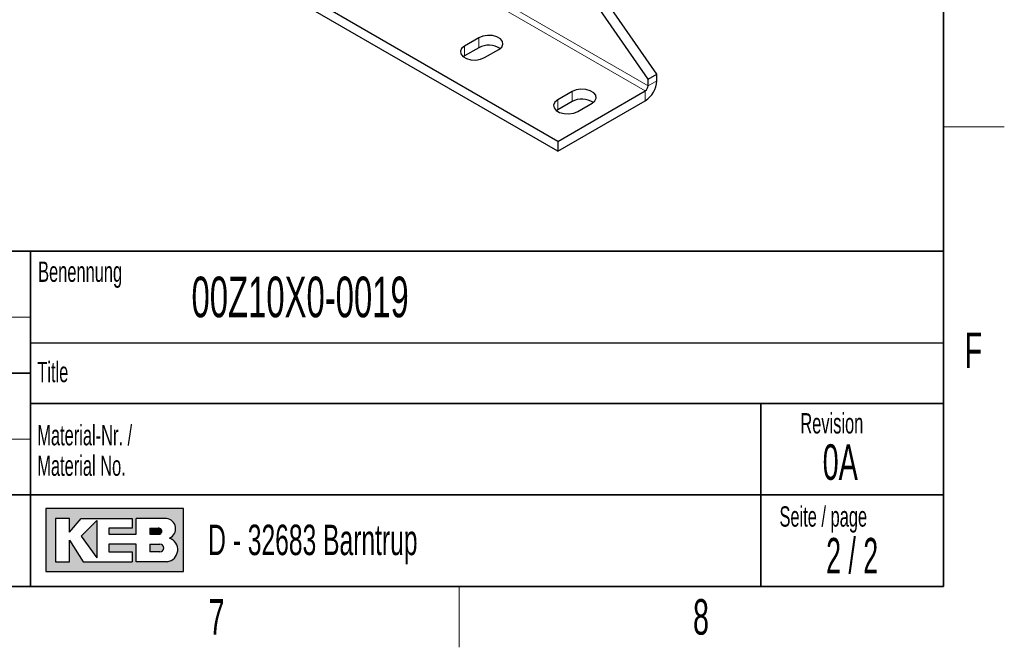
# Model space of a CAD drawing. Header units: millimetres. Extents: x 5 to 418, y 2 to 292.
# Tile 27 of 39: x 317 to 414, y 6 to 68. Entities that reach past the tile are written whole.
import ezdxf

# ---------------------------------------------------------------- set-up
doc = ezdxf.new("R2010")
doc.units = ezdxf.units.MM
doc.layers.add('SLD-0', color=7, linetype='Continuous')
doc.styles.add('SLDTEXTSTYLE0', font='TXT', dxfattribs={"width": 0.605})
doc.styles.add('SLDTEXTSTYLE1', font='TXT', dxfattribs={"width": 0.563})

# ---------------------------------------------------------------- blocks, each defined once
blk = doc.blocks.new('SW_NOTE_0_3')
at = {"layer": 'SLD-0', "color": 0, "char_height": 2, "attachment_point": 1, "style": 'SLDTEXTSTYLE0'}
for s, insert in [('Material-Nr. /', (0, 2.5781354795)), ('Material No.', (0, -0.4218645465))]:
    blk.add_mtext(s, dxfattribs=dict(at, insert=insert))

msp = doc.modelspace()

# ---------------------------------------------------------------- hatches: boundary and pattern name
at = {"linetype": 'Continuous'}
h = msp.add_hatch(color=7, dxfattribs=at)
h.paths.add_polyline_path([(319.519086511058, 13.45626988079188), (333.083981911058, 13.45626988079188), (333.083981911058, 19.65736492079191), (319.519086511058, 19.65736492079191)], flags=0)
edge = h.paths.add_edge_path(flags=0)
edge.add_arc((331.3188604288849, 15.61738520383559), 1.20464082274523, -81.72003226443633, 70.1709600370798, ccw=False)
edge.add_line((331.4923410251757, 14.42530131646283), (331.480008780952, 14.42519098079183))
edge.add_line((331.480008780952, 14.42519098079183), (328.4331606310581, 14.42519098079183))
edge.add_line((328.4331606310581, 14.42519098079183), (328.4331606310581, 16.16924896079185))
edge.add_line((328.4331606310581, 16.16924896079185), (325.7201815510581, 16.16924896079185))
edge.add_line((325.7201815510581, 16.16924896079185), (325.7201815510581, 15.39411208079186))
edge.add_line((325.7201815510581, 15.39411208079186), (328.0455921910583, 15.39411208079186))
edge.add_line((328.0455921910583, 15.39411208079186), (328.0455921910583, 14.42519098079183))
edge.add_line((328.0455921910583, 14.42519098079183), (323.2009866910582, 14.42519098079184))
edge.add_line((323.2009866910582, 14.42519098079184), (321.8444971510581, 16.55681740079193))
edge.add_line((321.8444971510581, 16.55681740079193), (321.8444971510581, 14.42519098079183))
edge.add_line((321.8444971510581, 14.42519098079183), (320.4880076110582, 14.42519098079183))
edge.add_line((320.4880076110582, 14.42519098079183), (320.4880076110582, 18.68844382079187))
edge.add_line((320.4880076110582, 18.68844382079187), (321.8444971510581, 18.68844382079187))
edge.add_line((321.8444971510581, 18.68844382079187), (321.8444971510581, 17.33195428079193))
edge.add_line((321.8444971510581, 17.33195428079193), (323.0072024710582, 18.68844382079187))
edge.add_line((323.0072024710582, 18.68844382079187), (328.0455921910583, 18.68844382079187))
edge.add_line((328.0455921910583, 18.68844382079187), (328.0455921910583, 17.71952272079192))
edge.add_line((328.0455921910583, 17.71952272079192), (325.7201815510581, 17.71952272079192))
edge.add_line((325.7201815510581, 17.71952272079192), (325.7201815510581, 17.13817006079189))
edge.add_line((325.7201815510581, 17.13817006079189), (328.4331606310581, 17.13817006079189))
edge.add_line((328.4331606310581, 17.13817006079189), (328.4331606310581, 18.68844382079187))
edge.add_line((328.4331606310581, 18.68844382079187), (331.4242487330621, 18.68844382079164))
edge.add_line((331.4242487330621, 18.68844382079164), (331.4256482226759, 18.68844382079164))
edge.add_line((331.4256482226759, 18.68844382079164), (331.4259454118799, 18.68845828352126))
edge.add_arc((331.2860949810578, 17.67430640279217), 1.023749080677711, -64.45894120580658, 82.14849338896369, ccw=False)
msp.add_hatch(color=7, dxfattribs=at).paths.add_polyline_path([(324.5574762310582, 14.81275942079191), (324.557476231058, 18.49465960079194), (323.0072024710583, 16.94438584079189)], flags=0)
h = msp.add_hatch(color=7, dxfattribs=at)
edge = h.paths.add_edge_path(flags=0)
edge.add_line((329.7896501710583, 17.13817006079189), (330.6013652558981, 17.13817006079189))
edge.add_arc((330.6568434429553, 17.42884639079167), 0.2959232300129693, 259.1945394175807, 460.8054605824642)
edge.add_line((330.6013652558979, 17.71952272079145), (329.7896501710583, 17.71952272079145))
edge.add_line((329.7896501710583, 17.71952272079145), (329.7896501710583, 17.13817006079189))
h = msp.add_hatch(color=7, dxfattribs=at)
edge = h.paths.add_edge_path(flags=0)
edge.add_line((329.7896501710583, 15.39411208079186), (330.7588584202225, 15.39411208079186))
edge.add_arc((330.7588584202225, 15.78168052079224), 0.3875684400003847, 270.0000000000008, 450.0000000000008)
edge.add_line((330.7588584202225, 16.16924896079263), (330.7386620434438, 16.16924896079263))
edge.add_line((330.7386620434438, 16.16924896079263), (329.7896501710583, 16.16924896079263))
edge.add_line((329.7896501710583, 16.16924896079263), (329.7896501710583, 15.39411208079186))

# ---------------------------------------------------------------- linework, layer by layer
at = {"color": 7, "linetype": 'Continuous', "lineweight": 18}
for p, q in [((378.8881743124, 61.2979371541), (316.9456202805, 97.056612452)), ((378.6053315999, 60.808039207), (316.662777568, 96.5667145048)), ((362.2004542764, 66.0330511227), (362.2004542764, 65.0532021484)), ((360.786240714, 65.2166430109), (360.786240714, 64.2367940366)), ((378.8881743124, 61.2979371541), (379.7367024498, 61.7877820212)), ((371.3928424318, 60.7263983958), (371.3928424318, 59.7465494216)), ((378.6053315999, 59.8281902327), (378.6053315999, 60.808039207)), ((369.9786288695, 59.909990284), (369.9786288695, 58.9301413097))]:
    msp.add_line(p, q, dxfattribs=at)
at = {"color": 7, "linetype": 'Continuous', "lineweight": 25}
for p, q in [((369.9786288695, 55.8279497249), (308.0360748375, 91.5866250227)), ((369.9786288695, 54.8481007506), (308.0360748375, 90.6067760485)), ((379.7367024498, 62.4410146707), (371.1557135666, 74.8623732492)), ((378.8881743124, 61.9511698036), (370.2219495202, 74.4959111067)), ((362.2004542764, 66.0330511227), (360.786240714, 65.2166430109)), ((362.2004542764, 65.0532021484), (360.786240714, 64.2367940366)), ((360.786240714, 64.2367940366), (360.6627424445, 64.1552328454)), ((362.7661397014, 64.0736716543), (364.1803532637, 64.8900797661)), ((378.8881743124, 61.9511698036), (379.7367024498, 62.4410146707)), ((379.7367024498, 61.7877820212), (379.7367024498, 62.4410146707)), ((378.8881743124, 61.2979371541), (378.8881743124, 61.9511698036)), ((369.9786288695, 55.8279497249), (378.6053315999, 60.808039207)), ((371.3928424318, 60.7263983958), (369.9786288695, 59.909990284)), ((369.9786288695, 54.8481007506), (378.6053315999, 59.8281902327)), ((371.3928424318, 59.7465494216), (369.9786288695, 58.9301413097)), ((371.9585278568, 58.7670189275), (373.3727414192, 59.5834270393)), ((369.9786288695, 58.9301413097), (369.8551305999, 58.8485801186)), ((369.9786288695, 55.8279497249), (369.9786288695, 54.8481007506))]:
    msp.add_line(p, q, dxfattribs=at)
at = {"color": 7, "linetype": 'Continuous', "lineweight": 25, "flags": 128}
for points in [[(364.1803532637, 64.8900797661), (364.4592346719, 65.1200041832), (364.5850763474, 65.3911259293), (364.5426999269, 65.6707437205), (364.3372166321, 65.9251315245), (363.993410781, 66.1236064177), (363.5527504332, 66.2422293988), (363.0683857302, 66.2666927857), (362.5987382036, 66.1940459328), (362.2004542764, 66.0330511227)], [(360.786240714, 65.2166430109), (360.5073593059, 64.9867185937), (360.3815176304, 64.7155968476), (360.4238940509, 64.4359790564), (360.6293773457, 64.1815912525), (360.9731831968, 63.9831163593), (361.4138435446, 63.8644933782), (361.8982082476, 63.8400299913), (362.3678557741, 63.9126768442), (362.7661397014, 64.0736716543)], [(373.3727414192, 59.5834270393), (373.6516228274, 59.8133514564), (373.7774645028, 60.0844732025), (373.7350880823, 60.3640909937), (373.5296047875, 60.6184787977), (373.1857989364, 60.8169536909), (372.7451385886, 60.935576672), (372.2607738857, 60.9600400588), (371.7911263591, 60.8873932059), (371.3928424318, 60.7263983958)], [(369.9786288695, 59.909990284), (369.6997474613, 59.6800658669), (369.5739057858, 59.4089441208), (369.6162822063, 59.1293263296), (369.8217655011, 58.8749385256), (370.1655713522, 58.6764636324), (370.6062317, 58.5578406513), (371.090596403, 58.5333772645), (371.5602439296, 58.6060241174), (371.9585278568, 58.7670189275)]]:
    msp.add_lwpolyline(points, dxfattribs=at)
at = {"color": 7, "linetype": 'Continuous', "lineweight": 25}
for centre, radius, start, end in [((363.1827209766, 63.2218281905), 2.078167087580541, 57.3517208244, 118.2071095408), ((377.2803566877, 61.8995593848), 2.458887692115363, 302.60547834, 357.3945215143), ((378.2740878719, 61.325881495), 0.6147219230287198, 302.60547834, 357.3945215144), ((372.375109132, 57.9151754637), 2.078167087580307, 57.3517208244, 118.2071095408)]:
    msp.add_arc(centre, radius, start, end, dxfattribs=at)
at = {"layer": 'SLD-0', "lineweight": 35}
for p, q in [((408, 12), (408, 282.5)), ((318, 45), (266.3304509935, 45)), ((318, 45), (318, 12)), ((318, 45), (318, 40.1053465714)), ((318, 45), (408, 45)), ((318, 45), (318, 12)), ((408, 45), (408, 12)), ((266.3304509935, 33), (318, 33)), ((408, 30), (318, 30)), ((390, 12), (390, 30)), ((266.3304509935, 21), (318, 21)), ((318, 21), (390, 21)), ((390, 21), (408, 21)), ((26, 12), (408, 12)), ((266.3304509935, 12), (318, 12)), ((408, 12), (318, 12))]:
    msp.add_line(p, q, dxfattribs=at)
at = {"layer": 'SLD-0', "lineweight": 18}
for p, q in [((408, 57.25), (414, 57.25)), ((266.3304509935, 38.5), (318, 38.5)), ((266.3304509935, 26.5), (318, 26.5)), ((360.25, 6), (360.25, 12))]:
    msp.add_line(p, q, dxfattribs=at)
at = {"layer": 'SLD-0'}
for p, q in [((318, 36), (408, 36)), ((331.4242487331, 18.6884438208), (331.4256482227, 18.6884438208)), ((331.4256482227, 18.6884438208), (331.4259454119, 18.6884582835)), ((331.480008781, 14.4251909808), (331.4923410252, 14.4253013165))]:
    msp.add_line(p, q, dxfattribs=at)
at = {"layer": 'SLD-0', "linetype": 'Continuous'}
for p, q in [((333.0839819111, 19.6573649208), (319.5190865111, 19.6573649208)), ((319.5190865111, 19.6573649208), (319.5190865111, 13.4562698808)), ((333.0839819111, 13.4562698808), (333.0839819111, 19.6573649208)), ((321.8444971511, 18.6884438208), (320.4880076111, 18.6884438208)), ((320.4880076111, 18.6884438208), (320.4880076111, 14.4251909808)), ((321.8444971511, 17.3319542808), (323.0072024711, 18.6884438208)), ((321.8444971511, 17.3319542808), (321.8444971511, 18.6884438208)), ((323.0072024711, 18.6884438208), (328.0455921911, 18.6884438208)), ((324.5574762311, 18.4946596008), (323.0072024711, 16.9443858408)), ((324.5574762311, 18.4946596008), (324.5574762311, 14.8127594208)), ((328.0455921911, 18.6884438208), (328.0455921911, 17.7195227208)), ((331.4242487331, 18.6884438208), (328.4331606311, 18.6884438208)), ((328.4331606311, 17.1381700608), (328.4331606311, 18.6884438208)), ((331.4242487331, 18.6884438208), (331.4256482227, 18.6884438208)), ((331.4256482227, 18.6884438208), (331.4259454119, 18.6884582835)), ((325.7201815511, 17.7195227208), (325.7201815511, 17.1381700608)), ((328.0455921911, 17.7195227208), (325.7201815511, 17.7195227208)), ((329.7896501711, 17.7195227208), (330.6013652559, 17.7195227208)), ((329.7896501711, 17.7195227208), (329.7896501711, 17.1381700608)), ((321.8444971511, 14.4251909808), (321.8444971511, 16.5568174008)), ((321.8444971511, 16.5568174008), (323.2009866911, 14.4251909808)), ((323.0072024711, 16.9443858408), (324.5574762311, 14.8127594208)), ((325.7201815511, 17.1381700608), (328.4331606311, 17.1381700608)), ((329.7896501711, 17.1381700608), (330.6013652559, 17.1381700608)), ((325.7201815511, 16.1692489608), (325.7201815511, 15.3941120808)), ((328.4331606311, 16.1692489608), (325.7201815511, 16.1692489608)), ((328.4331606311, 14.4251909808), (328.4331606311, 16.1692489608)), ((329.7896501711, 16.1692489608), (330.7588584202, 16.1692489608)), ((329.7896501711, 16.1692489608), (329.7896501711, 15.3941120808)), ((330.7386620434, 16.1692489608), (330.7588584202, 16.1692489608)), ((325.7201815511, 15.3941120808), (328.0455921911, 15.3941120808)), ((328.0455921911, 15.3941120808), (328.0455921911, 14.4251909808)), ((330.7588584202, 15.3941120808), (329.7896501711, 15.3941120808)), ((320.4880076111, 14.4251909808), (321.8444971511, 14.4251909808)), ((323.2009866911, 14.4251909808), (328.0455921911, 14.4251909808)), ((331.480008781, 14.4251909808), (328.4331606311, 14.4251909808)), ((331.480008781, 14.4251909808), (331.4923410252, 14.4253013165)), ((319.5190865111, 13.4562698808), (333.0839819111, 13.4562698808))]:
    msp.add_line(p, q, dxfattribs=at)
for centre, radius, start, end in [((331.2860949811, 17.6743064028), 1.023749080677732, 295.5410587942, 82.148493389), ((330.656843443, 17.4288463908), 0.2959232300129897, 259.1945394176, 100.8054605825), ((331.3188604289, 15.6173852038), 1.204640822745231, 278.2799677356, 70.1709600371), ((330.7588584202, 15.7816805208), 0.3875684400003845, 270, 90)]:
    msp.add_arc(centre, radius, start, end, dxfattribs=at)

# ---------------------------------------------------------------- block references
at = {"layer": 'SLD-0'}
msp.add_blockref('SW_NOTE_0_3', (318.6797653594, 25.3096913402), dxfattribs=at)

# ---------------------------------------------------------------- texts
for s, insert, char_height, attachment_point, style in [('Benennung', (318.7636716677, 43.9908879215), 2, 1, 'SLDTEXTSTYLE0'), ('00Z10X0-0019', (333.8826865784, 42.5045188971), 4, 1, 'SLDTEXTSTYLE0'), ('F', (410.9536166, 37.0010772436), 3.5, 2, 'SLDTEXTSTYLE0'), ('Title', (318.6797653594, 34.1107265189), 2, 1, 'SLDTEXTSTYLE0'), ('Revision', (393.8965220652, 29.0591225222), 2, 1, 'SLDTEXTSTYLE0'), ('0A', (396.0982575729, 25.9926395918), 3.5, 1, 'SLDTEXTSTYLE0'), ('Seite / page', (391.8390568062, 19.8830679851), 2, 1, 'SLDTEXTSTYLE0'), ('D - 32683 Barntrup', (335.5202035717, 18.0786992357), 3, 1, 'SLDTEXTSTYLE0'), ('2 / 2', (399.0027718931, 16.770651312), 3.5, 2, 'SLDTEXTSTYLE1'), ('7', (336.3527123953, 10.7429955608), 3.5, 2, 'SLDTEXTSTYLE0'), ('8', (384.1027123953, 10.7429955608), 3.5, 2, 'SLDTEXTSTYLE0')]:
    msp.add_mtext(s, dxfattribs=dict(at, insert=insert, char_height=char_height, attachment_point=attachment_point, style=style))

doc.saveas('drawing.dxf')
